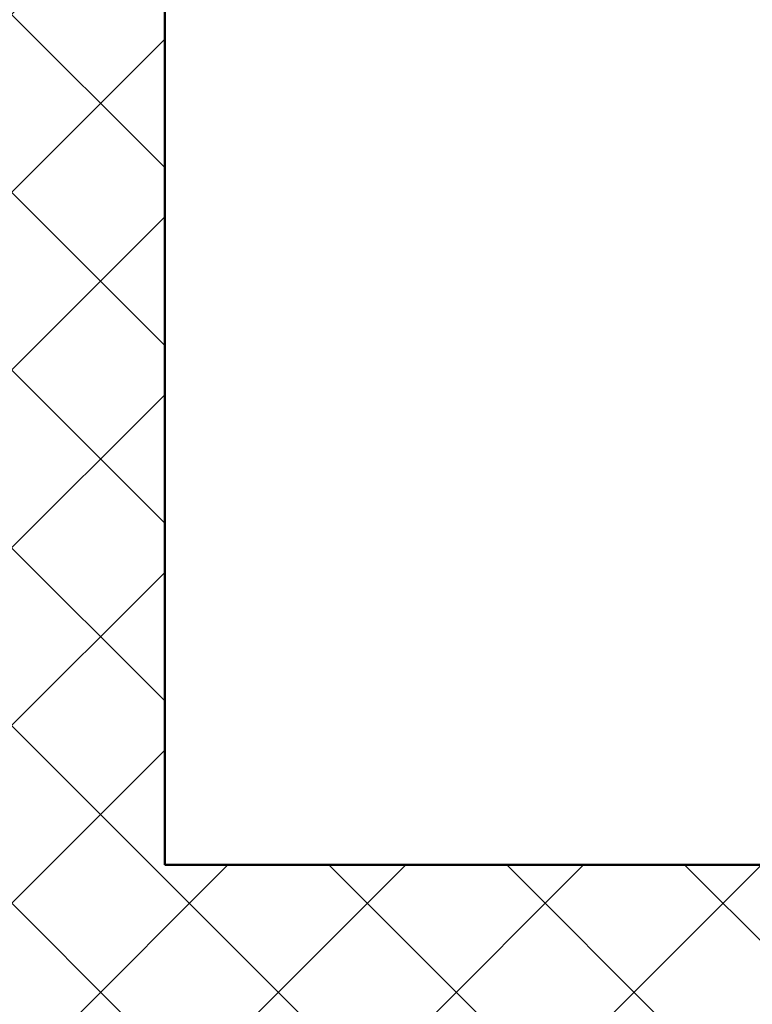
# Model space of a CAD drawing. Header units: millimetres. Extents: x -29624 to 9939, y -6894 to 6495.
# Tile 26 of 243: x -25095 to -24913, y 3334 to 3578. Entities that reach past the tile are written whole.
import ezdxf

# ---------------------------------------------------------------- set-up
doc = ezdxf.new("R2010")
doc.units = ezdxf.units.MM
doc.header["$MEASUREMENT"] = 0
doc.layers.add('A_wymiary', color=253, linetype='Continuous', lineweight=9)
doc.layers.add('A_ściany istniejące hatch', color=82, linetype='Continuous', lineweight=9)
doc.layers.add('Konstrukcja - Ściany zew', color=7, linetype='Continuous')
doc.styles.get("Standard").update_dxf_attribs({"font": 'arial.ttf'})
doc.dimstyles.new('1do100', dxfattribs={"dimtxt": 20, "dimasz": 15, "dimexe": 15, "dimexo": 0.625, "dimgap": 6, "dimtad": 1, "dimtxsty": 'Standard', "dimblk": 'ARCHTICK', "dimcen": 2.5, "dimadec": 0, "dimazin": 0, "dimtfac": 1, "dimtmove": 0, "dimatfit": 3, "dimldrblk": 'OBLIQUE', "dimfxl": 15, "dimfxlon": 1, "dimarcsym": 0})

# ---------------------------------------------------------------- blocks, each defined once
blk = doc.blocks.new('_ArchTick')
at = {"color": 0, "linetype": 'ByBlock', "const_width": 0.15}
blk.add_lwpolyline([(-0.5, -0.5), (0.5, 0.5)], dxfattribs=at)
blk = doc.blocks.new('*D1275')
at = {"layer": 'A_wymiary', "color": 0, "lineweight": -2, "transparency": 16777216}
for p, q in [((-25578.20712169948, 3970.323442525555), (-25608.20712169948, 3970.323442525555)), ((-25593.20712169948, 3970.323442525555), (-25593.20712169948, 3368.323442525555)), ((-25578.20712169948, 3368.323442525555), (-25608.20712169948, 3368.323442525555))]:
    blk.add_line(p, q, dxfattribs=at)
at = {"layer": 'Defpoints', "color": 0, "transparency": 16777216}
for p in [(-25103.05965633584, 3970.323442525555), (-25593.20712169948, 3368.323442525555), (-24658.05965633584, 3368.323442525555)]:
    blk.add_point(p, dxfattribs=at)
at = {"layer": 'A_wymiary', "color": 0, "lineweight": -2, "transparency": 16777216, "xscale": 15, "yscale": 15, "zscale": 15}
for p, rotation in [((-25593.20712169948, 3970.323442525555), 90), ((-25593.20712169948, 3368.323442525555), 270)]:
    blk.add_blockref('_ArchTick', p, dxfattribs=dict(at, rotation=rotation))
at = {"layer": 'A_wymiary', "color": 0, "transparency": 16777216, "insert": (-25609.41858145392, 3669.323442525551), "char_height": 20, "attachment_point": 5, "rotation": 90}
blk.add_mtext('602', dxfattribs=at)
blk = doc.blocks.new('_Oblique')
at = {"color": 0, "linetype": 'ByBlock', "lineweight": -2}
blk.add_line((-0.5, -0.5), (0.5, 0.5), dxfattribs=at)
blk = doc.blocks.new('*D1276')
at = {"layer": 'A_wymiary', "color": 0, "lineweight": -2, "transparency": 16777216}
for p, q in [((-25578.20712169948, 3368.323442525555), (-25608.20712169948, 3368.323442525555)), ((-25593.20712169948, 3368.323442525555), (-25593.20712169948, 3320.323442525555)), ((-25578.20712169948, 3320.323442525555), (-25608.20712169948, 3320.323442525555))]:
    blk.add_line(p, q, dxfattribs=at)
at = {"layer": 'Defpoints', "color": 0, "transparency": 16777216}
for p in [(-24658.05965633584, 3368.323442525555), (-25593.20712169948, 3320.323442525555), (-24678.05965633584, 3320.323442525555)]:
    blk.add_point(p, dxfattribs=at)
at = {"layer": 'A_wymiary', "color": 0, "lineweight": -2, "transparency": 16777216, "xscale": 15, "yscale": 15, "zscale": 15}
for p, rotation in [((-25593.20712169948, 3368.323442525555), 90), ((-25593.20712169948, 3320.323442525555), 270)]:
    blk.add_blockref('_ArchTick', p, dxfattribs=dict(at, rotation=rotation))
at = {"layer": 'A_wymiary', "color": 0, "transparency": 16777216, "insert": (-25609.41858145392, 3344.323442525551), "char_height": 20, "attachment_point": 5, "rotation": 90}
blk.add_mtext('48', dxfattribs=at)

msp = doc.modelspace()

# ---------------------------------------------------------------- hatches: boundary and pattern name
at = {"layer": 'A_ściany istniejące hatch'}
h = msp.add_hatch(dxfattribs=at)
h.set_pattern_fill('NET', color=256, scale=250, angle=45)
h.set_pattern_definition([(45, (7385.571392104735, 0), (-22.09708691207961, 22.09708691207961), []), (135, (7385.571392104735, 0), (-22.09708691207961, -22.09708691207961), [])])
h.paths.add_polyline_path([(-24601.05965633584, 5156.323444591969), (-24559.05965633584, 5156.323441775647), (-24559.05965633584, 4894.323442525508), (-24349.05965633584, 4894.323442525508), (-24349.05965633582, 4852.323442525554), (-24601.05965633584, 4852.323442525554)], flags=16)
h.paths.add_polyline_path([(-24007.05800551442, 4880.323442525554), (-24007.05800551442, 4820.323442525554), (-24127.05965633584, 4820.323442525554), (-24127.05965633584, 4660.323442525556), (-24187.05965633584, 4660.323442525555), (-24187.05965633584, 4852.323442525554), (-24229.05965633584, 4852.323442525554), (-24229.05965633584, 4894.323442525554), (-24225.05965633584, 4894.323442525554), (-24225.05965633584, 5553.323442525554), (-24559.05965633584, 5553.323442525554), (-24559.05965633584, 5507.323442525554), (-24601.05965633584, 5507.323442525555), (-24601.05965633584, 5597.323442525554), (-24143.05965633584, 5597.323442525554), (-24143.05965931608, 5553.323442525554), (-24181.05965633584, 5553.323442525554), (-24181.05965633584, 4880.323442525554)], flags=17)
h.paths.add_polyline_path([(-23403.05965633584, 4880.323442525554), (-23261.05965633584, 4880.323442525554), (-23261.05965633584, 4942.323442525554), (-23217.05965633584, 4942.323442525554), (-23217.05965633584, 4657.323445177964), (-23277.05965633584, 4657.323445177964), (-23277.05965633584, 4820.323442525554), (-23403.05965633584, 4820.323442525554)], flags=17)
h.paths.add_polyline_path([(-23360.05965633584, 4000.323442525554), (-23277.05965633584, 4000.323442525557), (-23277.05965633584, 4115.323445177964), (-23217.05965633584, 4115.323445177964), (-23217.05965633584, 3942.323442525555), (-23277.05965633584, 3942.323442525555), (-23277.05965633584, 3975.323442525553), (-23360.05965633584, 3975.323442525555)], flags=17)
h.paths.add_polyline_path([(-23717.05965633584, 4570.323442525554), (-23687.05965633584, 4570.323442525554), (-23687.05965633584, 4540.323442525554), (-23717.05965633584, 4540.323442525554)], flags=17)
h.paths.add_polyline_path([(-23717.05965633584, 4276.323442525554), (-23687.05965633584, 4276.323442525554), (-23687.05965633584, 4306.323442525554), (-23717.05965633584, 4306.323442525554)], flags=17)
h.paths.add_polyline_path([(-24205.05965633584, 2730.323442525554), (-24145.05965633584, 2730.323442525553), (-24145.05965633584, 2570.323442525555), (-23907.05965633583, 2570.323442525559), (-23907.05965633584, 2750.323442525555), (-23847.05965633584, 2750.323442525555), (-23847.05965633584, 2570.323442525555), (-23277.05965633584, 2570.323442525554), (-23277.05965633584, 2720.323442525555), (-23217.05965633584, 2720.323442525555), (-23217.05965633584, 2510.323442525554), (-24205.05965633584, 2510.323442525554)])
h.paths.add_polyline_path([(-26687.05965227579, 5880.323442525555), (-26474.05965633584, 5880.32344487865), (-26474.05966137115, 5974.357659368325), (-26449.05965901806, 5974.35765319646), (-26449.05965901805, 5855.323442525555), (-26687.05965227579, 5855.323442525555)], flags=17)
h.paths.add_polyline_path([(-26054.05965633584, 5854.668952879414), (-26019.05965633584, 5854.668952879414), (-26019.05965633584, 5974.35765319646), (-26054.05965633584, 5974.35765319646)], flags=17)
h.paths.add_polyline_path([(-25764.05965630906, 4030.323442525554), (-25694.05966801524, 4030.323442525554), (-25694.05966801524, 3970.323442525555), (-25764.05965630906, 3970.323442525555)], flags=17)
h.paths.add_polyline_path([(-25354.05965630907, 4030.323442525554), (-25284.05965630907, 4030.323442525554), (-25284.05965630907, 3970.323442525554), (-25354.05965630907, 3970.323442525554)], flags=17)
h.paths.add_polyline_path([(-24913.05965630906, 4030.323442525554), (-24845.05966801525, 4030.323442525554), (-24845.05966801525, 3970.323442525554), (-24913.05965630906, 3970.323442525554)], flags=17)
h.paths.add_polyline_path([(-24710.05965630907, 4030.323442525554), (-24629.05966801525, 4030.323442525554), (-24629.05966801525, 3970.323442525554), (-24710.05965630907, 3970.323442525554)], flags=17)
h.paths.add_polyline_path([(-24127.05965633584, 4530.323438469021), (-24187.05965633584, 4530.323438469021), (-24187.05965633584, 4454.323442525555), (-24127.05965633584, 4454.323442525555)], flags=17)
h.paths.add_polyline_path([(-24559.05965633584, 5377.323440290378), (-24601.05965633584, 5377.323440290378), (-24601.05965633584, 5286.323444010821), (-24559.05965633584, 5286.323444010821)], flags=16)
h.paths.add_polyline_path([(-24013.05965633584, 5597.323442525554), (-23879.05965633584, 5597.323442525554), (-23879.05965633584, 5553.323442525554), (-24013.05965633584, 5553.323442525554)], flags=17)
h.paths.add_polyline_path([(-23261.05965633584, 5277.323444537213), (-23217.05965633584, 5277.323444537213), (-23217.05965633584, 5352.323442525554), (-23261.05965633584, 5352.323442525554)], flags=17)
h.paths.add_polyline_path([(-23261.05965633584, 5072.323442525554), (-23217.05965633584, 5072.323442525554), (-23217.05965633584, 5147.323442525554), (-23261.05965633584, 5147.323442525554)], flags=17)
h.paths.add_polyline_path([(-23277.05965633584, 4451.32344741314), (-23217.05965633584, 4451.32344741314), (-23217.05965633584, 4527.323445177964), (-23277.05965633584, 4527.323445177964)], flags=17)
h.paths.add_polyline_path([(-23277.05965633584, 4245.32344741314), (-23217.05965633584, 4245.32344741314), (-23217.05965633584, 4321.323445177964), (-23277.05965633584, 4321.323445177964)], flags=17)
h.paths.add_polyline_path([(-23277.05965633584, 3737.323444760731), (-23217.05965633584, 3737.323444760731), (-23217.05965633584, 3812.323442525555), (-23277.05965633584, 3812.323442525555)], flags=17)
h.paths.add_polyline_path([(-23277.05965633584, 3532.323444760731), (-23217.05965633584, 3532.323444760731), (-23217.05965633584, 3607.323442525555), (-23277.05965633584, 3607.323442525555)], flags=17)
h.paths.add_polyline_path([(-23277.05965633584, 3060.32344476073), (-23217.05965633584, 3060.32344476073), (-23217.05965633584, 3130.323442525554), (-23277.05965633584, 3130.323442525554)], flags=17)
h.paths.add_polyline_path([(-23217.05965633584, 2855.323442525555), (-23277.05965633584, 2855.323442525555), (-23277.05965633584, 2925.323442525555), (-23217.05965633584, 2925.323442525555)], flags=17)
h.paths.add_polyline_path([(-24502.05965659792, 2970.323442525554), (-24432.05965633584, 2970.323442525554), (-24432.05965633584, 2910.323442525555), (-24502.05965659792, 2910.323442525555)], flags=17)
h.paths.add_polyline_path([(-24707.05965633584, 2910.323442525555), (-24637.05965633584, 2910.323442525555), (-24637.05965633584, 2970.323442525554), (-24707.05965633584, 2970.323442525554)], flags=17)
h.paths.add_polyline_path([(-24912.05965659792, 2970.323442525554), (-24842.05965633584, 2970.323442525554), (-24842.05965633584, 2910.323442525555), (-24912.05965659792, 2910.323442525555)], flags=17)
h.paths.add_polyline_path([(-25169.05965633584, 2910.323442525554), (-25047.05966804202, 2910.323442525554), (-25047.05966804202, 2970.323442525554), (-25169.05965633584, 2970.323442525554)], flags=17)
h.paths.add_polyline_path([(-25374.05965659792, 2970.323442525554), (-25304.05965633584, 2970.323442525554), (-25304.05965633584, 2910.323442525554), (-25374.05965659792, 2910.323442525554)], flags=17)
h.paths.add_polyline_path([(-25579.05965633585, 2910.323442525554), (-25509.05965633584, 2910.323442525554), (-25509.05965633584, 2970.323442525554), (-25579.05965633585, 2970.323442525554)], flags=17)
h.paths.add_polyline_path([(-25784.05965659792, 2970.323442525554), (-25714.05965633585, 2970.323442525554), (-25714.05965633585, 2910.323442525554), (-25784.05965659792, 2910.323442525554)], flags=17)
h.paths.add_polyline_path([(-23895.05965633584, 2970.323442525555), (-23981.55965633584, 2970.323442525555), (-23981.54424533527, 2910.323442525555), (-23907.05965633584, 2910.323442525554), (-23907.05965633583, 2860.323442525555), (-23847.05965633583, 2860.323442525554), (-23847.05965633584, 3103.823442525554), (-23895.05965633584, 3103.823442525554)], flags=17)
h.paths.add_polyline_path([(-24091.55965633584, 2970.323442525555), (-24091.54424533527, 2910.323442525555), (-24145.05965633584, 2910.323442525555), (-24145.05965633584, 2870.323442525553), (-24205.05965633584, 2870.323442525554), (-24205.05965633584, 2910.323442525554), (-24297.05965633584, 2910.323442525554), (-24297.05965633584, 2970.323442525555)], flags=17)
h.paths.add_polyline_path([(-26079.05965633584, 2864.323442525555), (-26019.05965633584, 2864.323442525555), (-26019.05965633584, 2910.323442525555), (-25919.05965633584, 2910.323442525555), (-25919.05966804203, 2970.323442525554), (-26079.05965633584, 2970.323442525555)], flags=17)
h.paths.add_polyline_path([(-24289.05965630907, 4030.323442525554), (-24187.05965633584, 4030.323442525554), (-24187.05965633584, 4324.323442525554), (-24127.05965633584, 4324.32343846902), (-24127.05965633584, 4000.323442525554), (-24110.05965633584, 4000.323442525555), (-24110.05965633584, 3975.323442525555), (-24127.05965633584, 3975.323442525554), (-24127.05965633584, 3620.323442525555), (-24100.05965633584, 3620.323442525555), (-24100.05965633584, 3540.323442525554), (-24127.05965633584, 3540.323442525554), (-24127.05965633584, 3320.323442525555), (-24302.55965633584, 3320.323442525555), (-24302.55965633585, 3368.323442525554), (-24167.05965633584, 3368.323442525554), (-24167.05965633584, 3970.323442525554), (-24289.05965657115, 3970.323442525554)], flags=17)
h.paths.add_polyline_path([(-24494.05965630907, 4030.323442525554), (-24424.05965630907, 4030.323442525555), (-24424.05965630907, 3970.323442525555), (-24457.05965633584, 3970.323442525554), (-24457.05965633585, 3804.323442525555), (-24489.05965633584, 3804.323445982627), (-24489.05965633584, 3970.323442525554), (-24494.05965630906, 3970.323442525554)], flags=17)
h.paths.add_polyline_path([(-24736.05965633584, 3368.323442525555), (-24489.05965633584, 3368.323442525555), (-24489.05965633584, 3518.323447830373), (-24457.05965633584, 3518.3234443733), (-24457.05965633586, 3368.323442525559), (-24412.55965633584, 3368.323442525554), (-24412.55965633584, 3320.323442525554), (-24736.05965633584, 3320.323442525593)], flags=17)
h.paths.add_polyline_path([(-25725.05965633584, 3368.323442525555), (-25725.05965633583, 3320.323442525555), (-25485.05965633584, 3320.323442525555), (-25485.05965633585, 3368.323442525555), (-25489.05965630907, 3368.323442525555), (-25489.05965630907, 3460.323442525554), (-25517.05965630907, 3460.323442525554), (-25517.05965630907, 3368.323442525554)], flags=17)
h.paths.add_polyline_path([(-26079.05965633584, 4061.323442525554), (-26019.05965633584, 4061.323442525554), (-26019.05965633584, 4030.323442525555), (-25899.05965630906, 4030.323442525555), (-25899.05966801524, 3970.323442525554), (-26039.05965633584, 3970.323442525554), (-26039.05965633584, 3368.323442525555), (-25835.05965633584, 3368.323442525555), (-25835.05965633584, 3320.323442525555), (-26079.05965633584, 3320.323442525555)], flags=17)
h.paths.add_polyline_path([(-26019.05965633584, 4357.738516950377), (-26079.05965633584, 4357.738516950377), (-26079.05965633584, 4201.323453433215), (-26019.05965633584, 4201.323453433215)], flags=17)
h.paths.add_polyline_path([(-26019.05965633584, 4572.297004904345), (-26079.05965633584, 4572.297004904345), (-26079.05965633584, 4492.738518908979), (-26019.05965633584, 4492.738518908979)], flags=17)
h.paths.add_polyline_path([(-26019.05965633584, 4787.323442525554), (-26079.05965633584, 4787.323442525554), (-26079.05965633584, 4707.297013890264), (-26019.05965633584, 4707.297013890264)], flags=17)
h.paths.add_polyline_path([(-26019.05965633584, 5107.323442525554), (-26079.05965633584, 5107.323442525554), (-26079.05965633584, 4922.323442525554), (-26019.05965633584, 4922.323442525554)], flags=17)
h.paths.add_polyline_path([(-26019.05965633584, 5312.323442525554), (-26079.05965633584, 5312.323442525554), (-26079.05965633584, 5242.323455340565), (-26019.05965633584, 5242.323455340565)], flags=17)
h.paths.add_polyline_path([(-26019.05965633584, 5527.323442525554), (-26079.05965633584, 5527.323442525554), (-26079.05965633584, 5447.323442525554), (-26019.05965633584, 5447.323442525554)], flags=17)
h.paths.add_polyline_path([(-27069.05965633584, 5252.439788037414), (-27129.05965633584, 5252.439788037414), (-27129.05965633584, 5322.419772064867), (-27069.05965633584, 5322.419772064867), (-27069.05965633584, 5324.323442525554), (-26609.05965633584, 5324.323442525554), (-26609.05965633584, 5314.323442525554), (-26640.15965633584, 5314.323442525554), (-26640.15965633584, 5238.323442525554), (-26655.15965633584, 5238.323442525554), (-26655.15965633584, 5314.323442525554), (-26911.05965633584, 5314.323442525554), (-26911.05965633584, 5299.320287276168), (-26918.05965633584, 5299.320287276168), (-26918.05965633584, 5314.323442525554), (-27069.05965633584, 5314.323442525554)])
h.paths.add_polyline_path([(-27069.05965633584, 5197.323442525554), (-27069.05965633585, 5204.323442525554), (-26918.05965633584, 5204.323442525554), (-26918.05965633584, 5209.320288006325), (-26911.05965633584, 5209.320288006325), (-26911.05965633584, 5186.842374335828), (-26918.05965633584, 5186.842373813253), (-26918.05965633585, 5197.323442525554)], flags=17)
h.paths.add_polyline_path([(-27129.05965633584, 5117.439788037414), (-27069.05965633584, 5117.439788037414), (-27069.05965633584, 5087.323442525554), (-26918.05965633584, 5087.323442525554), (-26918.05965633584, 5096.842374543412), (-26911.05965633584, 5096.842374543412), (-26911.05965633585, 5087.323442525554), (-26655.15965633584, 5087.323442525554), (-26655.15965633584, 5143.323442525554), (-26640.15965633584, 5143.323442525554), (-26640.15965633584, 5087.323442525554), (-26612.05965609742, 5087.323442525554), (-26612.05965633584, 5072.323442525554), (-27069.05965633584, 5072.323442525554), (-27069.05965633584, 5046.959804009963), (-27129.05965633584, 5046.959804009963)])
h.paths.add_polyline_path([(-27129.05965633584, 4916.959804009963), (-27069.05965633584, 4916.959804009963), (-27069.05965633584, 4872.323442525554), (-26477.05965633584, 4872.323442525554), (-26477.05965633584, 4889.588796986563), (-26429.05965633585, 4889.588796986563), (-26429.05965633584, 4560.322612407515), (-26477.05965633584, 4560.322612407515), (-26477.05965633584, 4832.323442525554), (-27069.05965633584, 4832.323442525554), (-27069.05965633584, 4754.452296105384), (-27129.05965633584, 4754.452296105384)])
h.paths.add_polyline_path([(-27129.05965633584, 4414.472312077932), (-27069.05965633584, 4414.472312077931), (-27069.05965633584, 4392.323442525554), (-26477.05965633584, 4392.323442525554), (-26477.05965633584, 4450.322612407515), (-26429.05965633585, 4450.322612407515), (-26429.05965633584, 4053.322612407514), (-26477.05965633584, 4053.322612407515), (-26477.05965633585, 4367.323442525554), (-27069.05965633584, 4367.323442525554), (-27069.05965633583, 4344.256026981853), (-27129.05965633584, 4344.256026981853)])
h.paths.add_polyline_path([(-27129.05965633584, 4000.125357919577), (-27069.05965633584, 4000.125357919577), (-27069.05965633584, 3930.323442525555), (-26477.05965633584, 3930.323442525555), (-26477.05965633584, 3943.322612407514), (-26429.05965633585, 3943.322612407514), (-26429.05965633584, 3884.684373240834), (-26477.05965633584, 3884.684373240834), (-26477.05965633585, 3887.323442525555), (-27069.05965633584, 3887.323442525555), (-27069.05965633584, 3835.125357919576), (-27129.05965633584, 3835.125357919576)])
h.paths.add_polyline_path([(-27129.05965633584, 3700.125357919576), (-27069.05965633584, 3700.125357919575), (-27069.05965633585, 3645.543180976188), (-27010.05965633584, 3645.543180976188), (-27010.05965633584, 3787.240861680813), (-27000.69587569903, 3787.240861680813), (-27000.69587692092, 3781.240861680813), (-27004.05965633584, 3781.240861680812), (-27004.05965633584, 3645.543180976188), (-26907.05965633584, 3645.543180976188), (-26907.05965633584, 3781.240861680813), (-26911.69587692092, 3781.240861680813), (-26911.69587692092, 3787.240861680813), (-26896.5144484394, 3787.240861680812), (-26896.5144484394, 3781.240861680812), (-26901.05965633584, 3781.240861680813), (-26901.05965633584, 3645.543180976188), (-26804.05965633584, 3645.543180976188), (-26804.05965633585, 3781.240861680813), (-26807.5144484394, 3781.240861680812), (-26807.51444953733, 3787.240861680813), (-26798.05965633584, 3787.240861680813), (-26798.05965633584, 3752.240861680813), (-26793.88796868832, 3752.240861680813), (-26793.88796868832, 3746.240861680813), (-26798.05965633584, 3746.240861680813), (-26798.05965633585, 3645.543180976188), (-26630.05965633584, 3645.543180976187), (-26630.05965633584, 3746.240861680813), (-26704.88796654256, 3746.240861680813), (-26704.88796753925, 3752.240861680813), (-26624.05965633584, 3752.240861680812), (-26624.05965633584, 3645.543180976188), (-26477.05965633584, 3645.543180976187), (-26477.05965633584, 3774.684373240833), (-26429.05965633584, 3774.684373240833), (-26429.05965633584, 3627.829504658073), (-26477.05965633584, 3627.829504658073), (-26477.05965633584, 3630.543180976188), (-26624.05965633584, 3630.543180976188), (-26624.05965633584, 3588.24317934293), (-26630.05965633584, 3588.243180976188), (-26630.05965633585, 3630.543180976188), (-27069.05965633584, 3630.543180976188), (-27129.05965633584, 3630.543180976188)])
h.paths.add_polyline_path([(-27129.05965633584, 4549.472312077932), (-27069.05965633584, 4549.472312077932), (-27069.05965633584, 4619.452296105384), (-27129.05965633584, 4619.452296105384)])
h.paths.add_polyline_path([(-27129.05965633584, 4135.125357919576), (-27069.05965633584, 4135.125357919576), (-27069.05965633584, 4209.256026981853), (-27129.05965633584, 4209.256026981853)], flags=17)
h.paths.add_polyline_path([(-27129.05965633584, 3425.563196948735), (-27069.05965633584, 3425.563196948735), (-27069.05965633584, 3495.543180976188), (-27129.05965633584, 3495.543180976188)], flags=17)
h.paths.add_polyline_path([(-27129.05965633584, 3220.583212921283), (-27129.05965633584, 3290.563196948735), (-27069.05965633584, 3290.563196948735), (-27069.05965633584, 3280.563196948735), (-27022.05965633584, 3280.563196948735), (-27022.05965633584, 3451.543196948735), (-27010.8489369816, 3451.543196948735), (-27010.8489369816, 3445.543196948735), (-27016.05965633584, 3445.543196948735), (-27016.05965633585, 3280.563196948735), (-26917.05965633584, 3280.563196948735), (-26917.05965633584, 3445.543196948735), (-26921.84893456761, 3445.543196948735), (-26921.84893456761, 3451.543196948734), (-26906.54779697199, 3451.543196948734), (-26906.54779697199, 3445.543196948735), (-26911.05965633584, 3445.543196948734), (-26911.05965633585, 3280.563196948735), (-26814.05965633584, 3280.563196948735), (-26814.05965633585, 3445.543196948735), (-26817.54779522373, 3445.543196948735), (-26817.54779826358, 3451.543196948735), (-26803.51444971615, 3451.543196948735), (-26803.5144484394, 3445.543196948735), (-26808.05965633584, 3445.543196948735), (-26808.05965633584, 3280.563196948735), (-26711.05965633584, 3280.563196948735), (-26711.05965633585, 3445.543196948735), (-26714.5144484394, 3445.543196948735), (-26714.5144484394, 3451.543196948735), (-26711.05965633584, 3451.543196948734), (-26711.05965633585, 3495.543180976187), (-26630.05965633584, 3495.543180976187), (-26630.05965633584, 3499.243179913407), (-26624.05965633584, 3499.243179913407), (-26624.05965633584, 3485.215646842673), (-26630.05965633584, 3485.215646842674), (-26630.05965633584, 3489.543180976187), (-26705.05965633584, 3489.543180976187), (-26705.05965633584, 3280.563196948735), (-26630.05965633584, 3280.563196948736), (-26630.05965633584, 3396.215642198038), (-26624.05965633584, 3396.21564435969), (-26624.05965633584, 3280.563196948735), (-26477.05965633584, 3280.563196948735), (-26477.05965633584, 3517.829504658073), (-26429.05965633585, 3517.829504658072), (-26429.05965633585, 3084.023442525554), (-26477.05965633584, 3084.023442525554), (-26477.05965633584, 3265.563196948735), (-26624.05965633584, 3265.563196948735), (-26624.05965633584, 3168.053688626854), (-26630.05965633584, 3168.053688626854), (-26630.05965633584, 3265.563196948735), (-26705.05965633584, 3265.563196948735), (-26705.05965633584, 3072.723442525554), (-26630.05965633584, 3072.723442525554), (-26630.05965633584, 3079.05368821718), (-26624.05965633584, 3079.05368821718), (-26624.05965633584, 3063.023443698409), (-26630.05965633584, 3063.023442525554), (-26630.05965633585, 3066.723442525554), (-26711.05965633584, 3066.723442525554), (-26711.05965633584, 3140.323442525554), (-26714.5144484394, 3140.323442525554), (-26714.5144484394, 3146.323442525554), (-26711.05965633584, 3146.323442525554), (-26711.05965633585, 3265.563196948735), (-26808.05965633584, 3265.563196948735), (-26808.05965633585, 3146.323442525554), (-26803.51444929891, 3146.323442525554), (-26803.5144484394, 3140.323442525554), (-26817.54779697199, 3140.323442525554), (-26817.54779522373, 3146.323442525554), (-26814.05965633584, 3146.323442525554), (-26814.05965633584, 3265.563196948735), (-26911.05965633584, 3265.563196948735), (-26911.05965633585, 3146.323442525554), (-26906.54779697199, 3146.323442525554), (-26906.54779697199, 3140.323442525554), (-26921.84893562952, 3140.323442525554), (-26921.84893456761, 3146.323442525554), (-26917.05965633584, 3146.323442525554), (-26917.05965633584, 3265.563196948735), (-27016.05965633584, 3265.563196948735), (-27016.05965633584, 3146.323442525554), (-27010.84893516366, 3146.323442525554), (-27010.8489369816, 3140.323442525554), (-27022.05965633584, 3140.323442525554), (-27022.05965633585, 3265.563196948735), (-27069.05965633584, 3265.563196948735), (-27069.05965633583, 3220.583212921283)])
h.paths.add_polyline_path([(-27009.05965633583, 2829.323442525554), (-27069.05965633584, 2829.323442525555), (-27069.05965633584, 2910.323442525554), (-27129.05965633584, 2910.323442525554), (-27129.05965633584, 3085.583212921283), (-27069.05965633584, 3085.583212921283), (-27069.05965633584, 2970.323442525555), (-26630.05965633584, 2970.323442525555), (-26630.05965633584, 2974.023442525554), (-26624.05965633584, 2974.023443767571), (-26624.05965633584, 2970.323442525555), (-26477.05965633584, 2970.323442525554), (-26477.05965633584, 2974.023442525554), (-26429.05965633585, 2974.023442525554), (-26429.05965633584, 2919.323443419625), (-26454.05965633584, 2919.323442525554), (-26454.05965633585, 2930.323442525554), (-26624.05965633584, 2930.323442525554), (-26624.05965633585, 2925.583212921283), (-26630.05965633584, 2925.583212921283), (-26630.05965633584, 2930.323442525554), (-26814.05965633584, 2930.323442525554), (-26814.05965633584, 2890.070277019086), (-26839.05965633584, 2890.070277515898), (-26839.05965633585, 2930.323442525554), (-27009.05965633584, 2930.323442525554)])
h.paths.add_polyline_path([(-27009.05965633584, 2580.323442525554), (-27009.05965633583, 2619.323442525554), (-27069.05965633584, 2619.323442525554), (-27069.05965633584, 2520.323442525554), (-26019.05965633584, 2520.323442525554), (-26019.05965633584, 2724.323442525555), (-26079.05965633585, 2724.323442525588), (-26079.05965633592, 2580.323442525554)])
edge = h.paths.add_edge_path()
edge.add_line((-23749.05965633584, 5597.323442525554), (-23749.05965991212, 5553.323442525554))
edge.add_line((-23749.05965991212, 5553.323442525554), (-23711.05965633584, 5553.323442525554))
edge.add_line((-23711.05965633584, 5553.323442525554), (-23711.05965633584, 5403.323442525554))
edge.add_line((-23711.05965633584, 5403.323442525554), (-23684.05965633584, 5403.323442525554))
edge.add_line((-23684.05965633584, 5403.323442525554), (-23684.05965633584, 5553.323442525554))
edge.add_line((-23684.05965633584, 5553.323442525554), (-23261.05965633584, 5553.323442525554))
edge.add_line((-23261.05965633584, 5553.323442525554), (-23261.05965633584, 5482.323440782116))
edge.add_line((-23261.05965633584, 5482.323440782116), (-23217.05965633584, 5482.323442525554))
edge.add_line((-23217.05965633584, 5482.323442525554), (-23217.05965633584, 5597.323442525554))
edge.add_line((-23217.05965633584, 5597.323442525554), (-23749.05965633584, 5597.323485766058))
edge.add_line((-27084.05965633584, 5974.357659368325), (-27049.05965633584, 5974.357659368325))
edge.add_line((-27049.05965633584, 5974.357659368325), (-27049.05964925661, 5880.32344487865))
edge.add_line((-27049.05964925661, 5880.32344487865), (-26867.05965633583, 5880.32344487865))
edge.add_line((-26867.05965633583, 5880.32344487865), (-26867.05965218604, 5855.323442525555))
edge.add_line((-26867.05965218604, 5855.323442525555), (-27084.05965633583, 5855.323442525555))
edge.add_line((-27084.05965633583, 5855.323442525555), (-27084.05965633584, 5974.35765319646))
edge.add_line((-25489.05965630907, 3570.323442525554), (-25517.05965630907, 3570.323442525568))
edge.add_line((-25517.05965630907, 3570.323442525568), (-25517.05965624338, 3855.323442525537))
edge.add_line((-25517.05965624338, 3855.323442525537), (-25489.0596563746, 3855.323442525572))
edge.add_line((-25489.0596563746, 3855.323442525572), (-25489.05965617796, 3775.342492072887))
edge.add_line((-25489.05965617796, 3775.342492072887), (-25489.05965630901, 3683.71488578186))
edge.add_line((-25489.05965630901, 3683.71488578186), (-25489.05965630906, 3580.323442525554))
edge.add_line((-25489.05965630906, 3580.323442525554), (-25489.05966801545, 3570.323442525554))
edge.add_line((-26179.05965633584, 5852.323442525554), (-26019.05965633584, 5852.323442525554))
edge.add_line((-26019.05965633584, 5852.323442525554), (-26019.05965633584, 5662.323442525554))
edge.add_line((-26019.05965633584, 5662.323442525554), (-26079.05965633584, 5662.323442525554))
edge.add_line((-26079.05965633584, 5662.323442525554), (-26079.05965633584, 5792.323442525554))
edge.add_line((-26079.05965633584, 5792.323442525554), (-26179.05965633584, 5792.323442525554))
edge.add_line((-26179.05965633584, 5792.323442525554), (-26179.05965821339, 5852.323442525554))
edge.add_line((-26687.05965052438, 5852.323442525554), (-26329.05965633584, 5852.323442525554))
edge.add_line((-26329.05965633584, 5852.323442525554), (-26329.05965633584, 5792.323442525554))
edge.add_line((-26329.05965633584, 5792.323442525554), (-26429.05965633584, 5792.323442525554))
edge.add_line((-26429.05965633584, 5792.323442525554), (-26429.05965633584, 4999.588796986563))
edge.add_line((-26429.05965633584, 4999.588796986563), (-26477.05965633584, 4999.588796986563))
edge.add_line((-26477.05965633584, 4999.588796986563), (-26477.05965633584, 5072.323442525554))
edge.add_line((-26477.05965633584, 5072.323442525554), (-26517.05965299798, 5072.323442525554))
edge.add_line((-26517.05965299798, 5072.323442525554), (-26517.05965633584, 5087.323442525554))
edge.add_line((-26517.05965633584, 5087.323442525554), (-26477.05965633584, 5087.323442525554))
edge.add_line((-26477.05965633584, 5087.323442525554), (-26477.05965633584, 5792.323442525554))
edge.add_line((-26477.05965633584, 5792.323442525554), (-26687.05965141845, 5792.323442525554))
edge.add_line((-26687.05965141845, 5792.323442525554), (-26687.05965633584, 5852.323442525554))
edge.add_line((-26839.05965633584, 2790.070277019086), (-26814.05965633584, 2790.07027602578))
edge.add_line((-26814.05965633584, 2790.07027602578), (-26814.05965633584, 2755.323442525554))
edge.add_line((-26814.05965633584, 2755.323442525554), (-26454.05965633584, 2755.323442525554))
edge.add_line((-26454.05965633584, 2755.323442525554), (-26454.05965633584, 2821.355609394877))
edge.add_line((-26454.05965633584, 2821.355609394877), (-26429.05965633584, 2821.355609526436))
edge.add_line((-26429.05965633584, 2821.355609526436), (-26429.05965633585, 2750.323442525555))
edge.add_line((-26429.05965633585, 2750.323442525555), (-26759.05965633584, 2750.323442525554))
edge.add_line((-26759.05965633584, 2750.323442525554), (-26759.05965633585, 2730.323442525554))
edge.add_line((-26759.05965633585, 2730.323442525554), (-26839.05965633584, 2730.323442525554))
edge.add_line((-26839.05965633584, 2730.323442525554), (-26839.05965396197, 2790.070277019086))
h.paths.add_polyline_path([(-25059.05965633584, 3855.323442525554), (-25099.05965633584, 3855.323442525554), (-25099.05965633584, 3368.323442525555), (-25375.05965633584, 3368.323442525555), (-25375.05965633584, 3320.323442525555), (-24846.05965633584, 3320.323442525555), (-24846.05965633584, 3368.323442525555), (-25059.05965633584, 3368.323442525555)], flags=17)
h.paths.add_polyline_path([(-25099.05965633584, 3955.323442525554), (-25059.05965633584, 3955.323442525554), (-25059.05965633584, 3970.323442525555), (-25048.05965630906, 3970.323442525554), (-25048.05965630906, 4030.323442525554), (-25149.05965630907, 4030.323442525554), (-25149.05965657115, 3970.323442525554), (-25099.05965633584, 3970.323442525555)], flags=17)
h.paths.add_polyline_path([(-23578.05965693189, 4820.323442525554), (-23832.05800551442, 4820.323442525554), (-23832.05800239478, 4880.323442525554), (-23711.05965633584, 4880.323442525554), (-23711.05965633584, 4953.323446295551), (-23684.05965633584, 4953.323446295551), (-23684.05965633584, 4880.323442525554), (-23578.05965693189, 4880.323442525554)], flags=17)
h.paths.add_polyline_path([(-23789.5634736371, 3577.323442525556), (-23779.5634736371, 3577.323442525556), (-23779.5634736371, 3592.323442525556), (-23789.5634736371, 3592.323442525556)], flags=17)
h.paths.add_polyline_path([(-23699.5634736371, 3749.323442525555), (-23684.5634736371, 3749.323442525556), (-23684.5634736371, 3975.323442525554), (-23644.05965633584, 3975.323442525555), (-23644.05965261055, 4000.323442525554), (-24000.05965633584, 4000.323442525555), (-24000.05965633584, 3975.323442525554), (-23939.05965633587, 3975.323442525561), (-23939.05965633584, 3749.323442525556), (-23921.05965633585, 3749.323442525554), (-23921.05965633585, 3759.323442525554), (-23929.05965633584, 3759.323442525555), (-23929.05965633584, 3975.323442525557), (-23789.5634736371, 3975.323442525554), (-23789.5634736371, 3759.323442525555), (-23836.05965762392, 3759.323442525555), (-23836.05965762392, 3749.323442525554), (-23774.56347214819, 3749.323442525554), (-23774.56347214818, 3759.323442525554), (-23779.56347363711, 3759.323442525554), (-23779.5634736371, 3975.323442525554), (-23694.56347363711, 3975.323442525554), (-23694.56347363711, 3759.323442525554), (-23699.5634736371, 3759.323442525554)], flags=17)
h.paths.add_polyline_path([(-23929.05965633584, 3592.323442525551), (-23939.05965633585, 3592.323442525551), (-23939.05965633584, 3368.323442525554), (-23997.05965633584, 3368.323442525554), (-23997.05965633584, 3320.323442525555), (-23895.05965633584, 3320.323442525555), (-23895.05965633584, 3213.823442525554), (-23847.05965633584, 3213.823442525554), (-23847.05965633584, 3320.323442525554), (-23277.05965633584, 3320.323442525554), (-23277.05965633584, 3265.32344476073), (-23217.05965633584, 3265.323442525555), (-23217.05965633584, 3402.323442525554), (-23277.05965633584, 3402.323442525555), (-23277.05965633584, 3368.323442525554), (-23779.5634736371, 3368.323442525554), (-23779.5634736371, 3477.323442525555), (-23789.5634736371, 3477.323442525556), (-23789.5634736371, 3368.323442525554), (-23929.05965633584, 3368.323442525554)], flags=17)
h.paths.add_polyline_path([(-27129.05965633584, 5662.39975609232), (-27069.05965633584, 5662.399756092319), (-27069.05965633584, 5792.323442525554), (-26867.05966393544, 5792.323442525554), (-26867.05966393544, 5852.323442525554), (-27129.05965633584, 5852.323442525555)])
h.paths.add_polyline_path([(-27069.05965633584, 5527.399756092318), (-27129.05965633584, 5527.399756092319), (-27129.05965633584, 5457.419772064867), (-27069.05965633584, 5457.419772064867)])

# ---------------------------------------------------------------- linework, layer by layer
at = {"layer": 'Konstrukcja - Ściany zew', "color": 7, "linetype": 'Continuous', "lineweight": 50}
for p, q in [((-25059.05965633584, 3368.323442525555), (-25059.05965633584, 3855.323442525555)), ((-24846.05965633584, 3368.323442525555), (-25059.05965633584, 3368.323442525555))]:
    msp.add_line(p, q, dxfattribs=at)

# ---------------------------------------------------------------- dimensions: what is measured, and where the dimension line sits
at = {"layer": 'A_wymiary'}
for base, p1, p2, picture, middle in [((-25593.20712169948, 3368.323442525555), (-25103.05965633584, 3970.323442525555), (-24658.05965633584, 3368.323442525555), '*D1275', (-25609.41858145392, 3669.323442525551)), ((-25593.20712169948, 3320.323442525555), (-24658.05965633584, 3368.323442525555), (-24678.05965633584, 3320.323442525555), '*D1276', (-25609.41858145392, 3344.323442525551))]:
    dim = msp.add_linear_dim(base=base, p1=p1, p2=p2, angle=270, dimstyle='1do100', dxfattribs=at)
    dim.commit()
    dim.dimension.update_dxf_attribs({"geometry": picture, "text_midpoint": middle})

doc.saveas('drawing.dxf')
